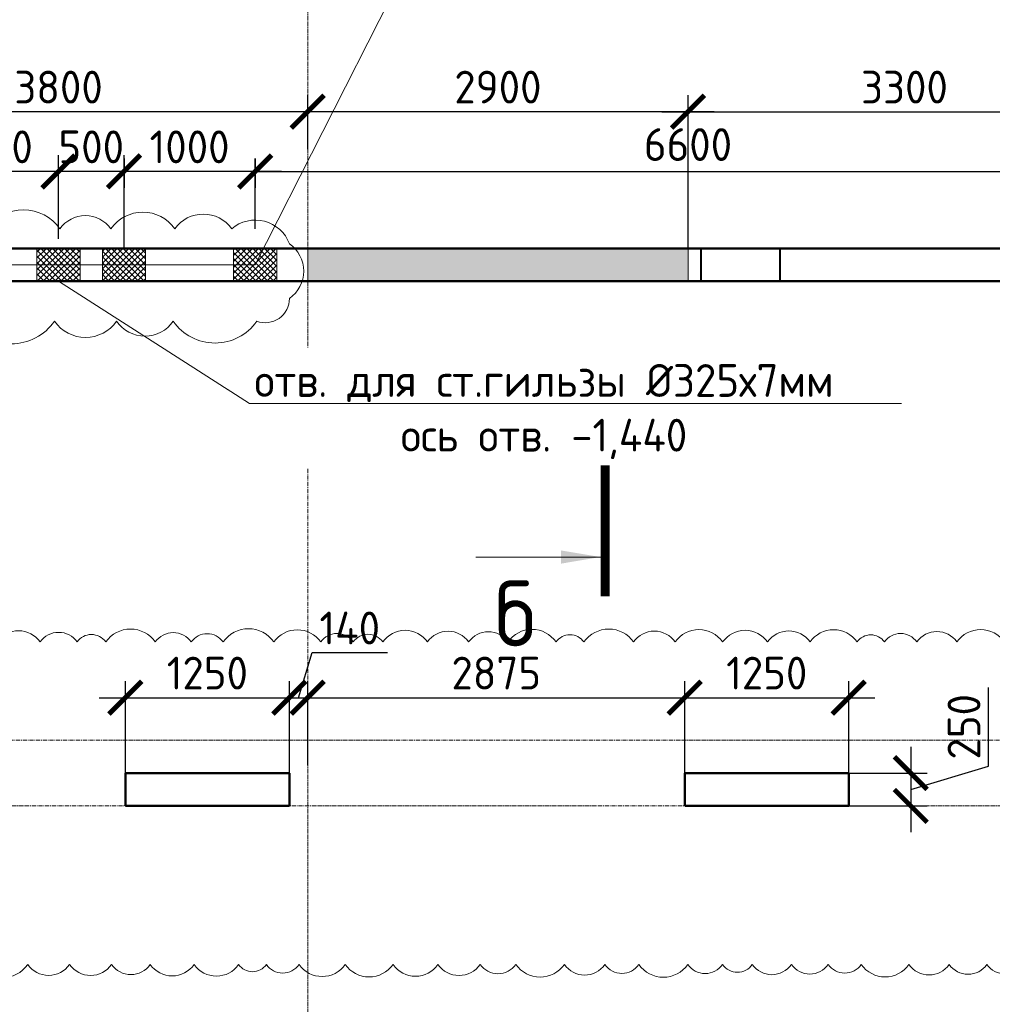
# Model space of a CAD drawing. Header units: millimetres. Extents: x 376598 to 1249954, y -318491 to -22134.
# Tile 58 of 256: x 489556 to 496972, y -121721 to -114215. Entities that reach past the tile are written whole.
import ezdxf
from ezdxf import colors
from ezdxf.entities.mleader import LeaderData, LeaderLine
from ezdxf.math import Vec2, Vec3

# ---------------------------------------------------------------- set-up
doc = ezdxf.new("R2010")
doc.units = ezdxf.units.MM
for name, pattern in [('______5', [1100, 800, -100, 100, -100]), ('ACAD_ISO02W100', [15, 12, -3]), ('осевая', [50.8, 31.75, -6.35, 6.35, -6.35])]:
    doc.linetypes.add(name, pattern=pattern)
for name, color, linetype, lineweight in [('ВК_задание стр текст', 1, 'Continuous', 5), ('Конструкции 0.5', 5, 'Continuous', 50), ('Оси', 40, '______5', 18), ('РАЗМЕРЫ', 1, 'Continuous', 9), ('Узлы', 7, 'Continuous', 0)]:
    doc.layers.add(name, color=color, linetype=linetype, lineweight=lineweight)
doc.layers.add('пунктир', color=4, linetype='ACAD_ISO02W100')
doc.styles.add('AC-Размерный', font='GOST_Common.ttf')
doc.styles.add('GOST-2.304_Type-B', font='GOST_Common.ttf')
doc.dimstyles.new('М100', dxfattribs={"dimtxt": 250, "dimasz": 150, "dimexe": 100, "dimexo": 10, "dimgap": 80, "dimtad": 1, "dimdec": 0, "dimtxsty": 'GOST-2.304_Type-B', "dimblk": 'OBLIQUE', "dimcen": 2.5, "dimdle": 20, "dimclrd": 256, "dimclre": 256, "dimclrt": 256, "dimadec": 0, "dimazin": 0, "dimtfac": 1, "dimtdec": 0, "dimtmove": 0, "dimatfit": 3, "dimfxl": 150, "dimarcsym": 0})
doc.dimstyles.new('СПДС', dxfattribs={"dimscale": 100, "dimtxt": 2.5, "dimasz": 2.5, "dimexe": 1.25, "dimexo": 0, "dimtad": 1, "dimdec": 0, "dimtxsty": 'GOST-2.304_Type-B', "dimblk": 'ARCHTICK', "dimcen": 2.5, "dimdle": 2, "dimadec": 0, "dimazin": 2, "dimtfac": 0.75, "dimtdec": 0, "dimtmove": 1, "dimatfit": 3, "dimfxl": 1, "dimtolj": 1, "dimarcsym": 1})

# ---------------------------------------------------------------- blocks, each defined once
blk = doc.blocks.new('оси 2.2-2.3')
at = {"layer": 'Оси', "color": 16, "linetype": 'осевая', "lineweight": 0, "transparency": 33554687}
for p, q in [((515054.9, -104267.9), (515054.9, -134893.5)), ((468076.3, -106495.4), (524372.9, -106495.4)), ((468076.3, -109995.4), (524372.9, -109995.4)), ((468653.8, -110495.4), (523696.4, -110495.4))]:
    blk.add_line(p, q, dxfattribs=at)
blk = doc.blocks.new('_ArchTick')
at = {"color": 0, "linetype": 'ByBlock', "const_width": 0.15}
blk.add_lwpolyline([(-0.5, -0.5), (0.5, 0.5)], dxfattribs=at)
blk = doc.blocks.new('*D247')
at = {"layer": 'DEFPOINTS', "color": 0, "lineweight": 0, "transparency": 16777216}
for p in [(491612, -119383.9), (490361.8, -119958.7), (491612, -119958.7)]:
    blk.add_point(p, dxfattribs=at)
at = {"layer": 'РАЗМЕРЫ', "color": 0, "lineweight": -2, "transparency": 16777216}
for p, q in [((490361.8, -119958.7), (490361.8, -119258.9)), ((491612, -119958.7), (491612, -119258.9)), ((490161.8, -119383.9), (491812, -119383.9))]:
    blk.add_line(p, q, dxfattribs=at)
at = {"layer": 'РАЗМЕРЫ', "color": 0, "lineweight": -2, "transparency": 16777216, "xscale": 250, "yscale": 250, "zscale": 250, "rotation": 180}
blk.add_blockref('_ArchTick', (490361.8, -119383.9), dxfattribs=at)
at = {"layer": 'РАЗМЕРЫ', "color": 0, "lineweight": -2, "transparency": 16777216, "xscale": 250, "yscale": 250, "zscale": 250}
blk.add_blockref('_ArchTick', (491612, -119383.9), dxfattribs=at)
at = {"layer": 'РАЗМЕРЫ', "color": 0, "lineweight": 0, "transparency": 16777216, "insert": (490986.9, -119196.4), "char_height": 250, "attachment_point": 5, "style": 'GOST-2.304_Type-B'}
blk.add_mtext('\\A1;1250', dxfattribs=at)
blk = doc.blocks.new('*D248')
at = {"layer": 'DEFPOINTS', "color": 0, "lineweight": 0, "transparency": 16777216}
for p in [(491752.1, -119383.9), (491752.1, -119898.1), (491612, -119958.7)]:
    blk.add_point(p, dxfattribs=at)
at = {"layer": 'РАЗМЕРЫ', "color": 0, "lineweight": -2, "transparency": 16777216}
for p, q in [((491682, -119383.9), (491785.2, -119040.1)), ((491785.2, -119040.1), (492360.2, -119040.1)), ((491612, -119958.7), (491612, -119258.9)), ((491752.1, -119898.1), (491752.1, -119258.9)), ((491412, -119383.9), (491952.1, -119383.9))]:
    blk.add_line(p, q, dxfattribs=at)
at = {"layer": 'РАЗМЕРЫ', "color": 0, "lineweight": -2, "transparency": 16777216, "xscale": 250, "yscale": 250, "zscale": 250, "rotation": 180}
blk.add_blockref('_ArchTick', (491612, -119383.9), dxfattribs=at)
at = {"layer": 'РАЗМЕРЫ', "color": 0, "lineweight": -2, "transparency": 16777216, "xscale": 250, "yscale": 250, "zscale": 250}
blk.add_blockref('_ArchTick', (491752.1, -119383.9), dxfattribs=at)
at = {"layer": 'РАЗМЕРЫ', "color": 0, "lineweight": 0, "transparency": 16777216, "insert": (492072.7, -118852.6), "char_height": 250, "attachment_point": 5, "style": 'GOST-2.304_Type-B'}
blk.add_mtext('\\A1;140', dxfattribs=at)
blk = doc.blocks.new('*D249')
at = {"layer": 'DEFPOINTS', "color": 0, "lineweight": 0, "transparency": 16777216}
for p in [(494626.8, -119383.9), (491752.1, -119898.1), (494626.8, -119958.7)]:
    blk.add_point(p, dxfattribs=at)
at = {"layer": 'РАЗМЕРЫ', "color": 0, "lineweight": -2, "transparency": 16777216}
for p, q in [((491752.1, -119898.1), (491752.1, -119258.9)), ((494626.8, -119958.7), (494626.8, -119258.9)), ((491552.1, -119383.9), (494826.8, -119383.9))]:
    blk.add_line(p, q, dxfattribs=at)
at = {"layer": 'РАЗМЕРЫ', "color": 0, "lineweight": -2, "transparency": 16777216, "xscale": 250, "yscale": 250, "zscale": 250, "rotation": 180}
blk.add_blockref('_ArchTick', (491752.1, -119383.9), dxfattribs=at)
at = {"layer": 'РАЗМЕРЫ', "color": 0, "lineweight": -2, "transparency": 16777216, "xscale": 250, "yscale": 250, "zscale": 250}
blk.add_blockref('_ArchTick', (494626.8, -119383.9), dxfattribs=at)
at = {"layer": 'РАЗМЕРЫ', "color": 0, "lineweight": 0, "transparency": 16777216, "insert": (493189.4, -119196.4), "char_height": 250, "attachment_point": 5, "style": 'GOST-2.304_Type-B'}
blk.add_mtext('\\A1;2875', dxfattribs=at)
blk = doc.blocks.new('*D250')
at = {"layer": 'DEFPOINTS', "color": 0, "lineweight": 0, "transparency": 16777216}
for p in [(495876.8, -119383.9), (494626.8, -119958.7), (495876.8, -119958.7)]:
    blk.add_point(p, dxfattribs=at)
at = {"layer": 'РАЗМЕРЫ', "color": 0, "lineweight": -2, "transparency": 16777216}
for p, q in [((494626.8, -119958.7), (494626.8, -119258.9)), ((495876.8, -119958.7), (495876.8, -119258.9)), ((494426.8, -119383.9), (496076.8, -119383.9))]:
    blk.add_line(p, q, dxfattribs=at)
at = {"layer": 'РАЗМЕРЫ', "color": 0, "lineweight": -2, "transparency": 16777216, "xscale": 250, "yscale": 250, "zscale": 250, "rotation": 180}
blk.add_blockref('_ArchTick', (494626.8, -119383.9), dxfattribs=at)
at = {"layer": 'РАЗМЕРЫ', "color": 0, "lineweight": -2, "transparency": 16777216, "xscale": 250, "yscale": 250, "zscale": 250}
blk.add_blockref('_ArchTick', (495876.8, -119383.9), dxfattribs=at)
at = {"layer": 'РАЗМЕРЫ', "color": 0, "lineweight": 0, "transparency": 16777216, "insert": (495251.8, -119196.4), "char_height": 250, "attachment_point": 5, "style": 'GOST-2.304_Type-B'}
blk.add_mtext('\\A1;1250', dxfattribs=at)
blk = doc.blocks.new('*D251')
at = {"layer": 'DEFPOINTS', "color": 0, "lineweight": 0, "transparency": 16777216}
for p in [(495752, -119958.7), (495721.8, -120208.7), (496349.6, -120208.7)]:
    blk.add_point(p, dxfattribs=at)
at = {"layer": 'РАЗМЕРЫ', "color": 0, "lineweight": -2, "transparency": 16777216}
for p, q in [((496943.4, -119905.6), (496943.4, -119305.6)), ((496349.6, -119758.7), (496349.6, -120408.7)), ((496349.6, -120083.7), (496943.4, -119905.6)), ((495752, -119958.7), (496474.6, -119958.7)), ((495721.8, -120208.7), (496474.6, -120208.7))]:
    blk.add_line(p, q, dxfattribs=at)
at = {"layer": 'РАЗМЕРЫ', "color": 0, "lineweight": -2, "transparency": 16777216, "xscale": 250, "yscale": 250, "zscale": 250}
for p, rotation in [((496349.6, -119958.7), 90), ((496349.6, -120208.7), 270)]:
    blk.add_blockref('_ArchTick', p, dxfattribs=dict(at, rotation=rotation))
at = {"layer": 'РАЗМЕРЫ', "color": 0, "lineweight": 0, "transparency": 16777216, "insert": (496755.9, -119605.6), "char_height": 250, "attachment_point": 5, "rotation": 90, "style": 'GOST-2.304_Type-B'}
blk.add_mtext('\\A1;250', dxfattribs=at)
blk = doc.blocks.new('*D367')
at = {"layer": 'DEFPOINTS', "color": 0, "lineweight": 0, "transparency": 16777216}
for p in [(491752.1, -114916.8), (491752.1, -115203.3), (494651.8, -115964.3)]:
    blk.add_point(p, dxfattribs=at)
at = {"layer": 'РАЗМЕРЫ', "color": 0, "lineweight": -2, "transparency": 16777216}
for p, q in [((491752.1, -115203.3), (491752.1, -114791.8)), ((494651.8, -115964.3), (494651.8, -114791.8)), ((494851.8, -114916.8), (491552.1, -114916.8))]:
    blk.add_line(p, q, dxfattribs=at)
at = {"layer": 'РАЗМЕРЫ', "color": 0, "lineweight": -2, "transparency": 16777216, "xscale": 250, "yscale": 250, "zscale": 250, "rotation": 180}
blk.add_blockref('_ArchTick', (491752.1, -114916.8), dxfattribs=at)
at = {"layer": 'РАЗМЕРЫ', "color": 0, "lineweight": -2, "transparency": 16777216, "xscale": 250, "yscale": 250, "zscale": 250}
blk.add_blockref('_ArchTick', (494651.8, -114916.8), dxfattribs=at)
at = {"layer": 'РАЗМЕРЫ', "color": 0, "lineweight": 0, "transparency": 16777216, "insert": (493202, -114729.3), "char_height": 250, "attachment_point": 5, "style": 'GOST-2.304_Type-B'}
blk.add_mtext('\\A1;2900', dxfattribs=at)
blk = doc.blocks.new('*D368')
at = {"layer": 'DEFPOINTS', "color": 0, "lineweight": 0, "transparency": 16777216}
for p in [(487952.1, -114916.8), (491752.1, -115203.3), (487952.1, -116208.7)]:
    blk.add_point(p, dxfattribs=at)
at = {"layer": 'РАЗМЕРЫ', "color": 0, "lineweight": -2, "transparency": 16777216}
for p, q in [((487952.1, -116208.7), (487952.1, -114791.8)), ((491752.1, -115203.3), (491752.1, -114791.8)), ((491952.1, -114916.8), (487752.1, -114916.8))]:
    blk.add_line(p, q, dxfattribs=at)
at = {"layer": 'РАЗМЕРЫ', "color": 0, "lineweight": -2, "transparency": 16777216, "xscale": 250, "yscale": 250, "zscale": 250, "rotation": 180}
blk.add_blockref('_ArchTick', (487952.1, -114916.8), dxfattribs=at)
at = {"layer": 'РАЗМЕРЫ', "color": 0, "lineweight": -2, "transparency": 16777216, "xscale": 250, "yscale": 250, "zscale": 250}
blk.add_blockref('_ArchTick', (491752.1, -114916.8), dxfattribs=at)
at = {"layer": 'РАЗМЕРЫ', "color": 0, "lineweight": 0, "transparency": 16777216, "insert": (489852.1, -114729.3), "char_height": 250, "attachment_point": 5, "style": 'GOST-2.304_Type-B'}
blk.add_mtext('\\A1;3800', dxfattribs=at)
blk = doc.blocks.new('*D726')
at = {"layer": 'DEFPOINTS', "color": 0, "lineweight": 0, "transparency": 16777216}
for p in [(497951.7, -114916.8), (497951.7, -115542.9), (494651.8, -115964.3)]:
    blk.add_point(p, dxfattribs=at)
at = {"layer": 'РАЗМЕРЫ', "color": 0, "lineweight": -2, "transparency": 16777216}
for p, q in [((494651.8, -115964.3), (494651.8, -114791.8)), ((497951.7, -115542.9), (497951.7, -114791.8)), ((494451.8, -114916.8), (498151.7, -114916.8))]:
    blk.add_line(p, q, dxfattribs=at)
at = {"layer": 'РАЗМЕРЫ', "color": 0, "lineweight": -2, "transparency": 16777216, "xscale": 250, "yscale": 250, "zscale": 250, "rotation": 180}
blk.add_blockref('_ArchTick', (494651.8, -114916.8), dxfattribs=at)
at = {"layer": 'РАЗМЕРЫ', "color": 0, "lineweight": -2, "transparency": 16777216, "xscale": 250, "yscale": 250, "zscale": 250}
blk.add_blockref('_ArchTick', (497951.7, -114916.8), dxfattribs=at)
at = {"layer": 'РАЗМЕРЫ', "color": 0, "lineweight": 0, "transparency": 16777216, "insert": (496301.7, -114729.3), "char_height": 250, "attachment_point": 5, "style": 'GOST-2.304_Type-B'}
blk.add_mtext('\\A1;3300', dxfattribs=at)
blk = doc.blocks.new('_None')
blk = doc.blocks.new('*D822')
at = {"layer": 'DEFPOINTS', "color": 0, "lineweight": 0, "transparency": 16777216}
for p in [(490351.3, -115274.4), (491351.3, -115274.4), (490351.3, -115372.4)]:
    blk.add_point(p, dxfattribs=at)
at = {"layer": 'РАЗМЕРЫ', "color": 0, "lineweight": -2, "transparency": 16777216}
for p, q in [((490351.3, -115274.4), (490351.3, -115497.4)), ((491351.3, -115274.4), (491351.3, -115497.4)), ((491551.3, -115372.4), (490151.3, -115372.4))]:
    blk.add_line(p, q, dxfattribs=at)
at = {"layer": 'РАЗМЕРЫ', "color": 0, "lineweight": -2, "transparency": 16777216, "xscale": 250, "yscale": 250, "zscale": 250, "rotation": 180}
blk.add_blockref('_ArchTick', (490351.3, -115372.4), dxfattribs=at)
at = {"layer": 'РАЗМЕРЫ', "color": 0, "lineweight": -2, "transparency": 16777216, "xscale": 250, "yscale": 250, "zscale": 250}
blk.add_blockref('_ArchTick', (491351.3, -115372.4), dxfattribs=at)
at = {"layer": 'РАЗМЕРЫ', "color": 0, "lineweight": 0, "transparency": 16777216, "insert": (490851.3, -115184.9), "char_height": 250, "attachment_point": 5, "style": 'GOST-2.304_Type-B'}
blk.add_mtext('\\A1;1000', dxfattribs=at)
blk = doc.blocks.new('*D823')
at = {"layer": 'DEFPOINTS', "color": 0, "lineweight": 0, "transparency": 16777216}
for p in [(489851.3, -115372.4), (489851.3, -115885.3), (490351.3, -115958.7)]:
    blk.add_point(p, dxfattribs=at)
at = {"layer": 'РАЗМЕРЫ', "color": 0, "lineweight": -2, "transparency": 16777216}
for p, q in [((489851.3, -115885.3), (489851.3, -115247.4)), ((490351.3, -115958.7), (490351.3, -115247.4)), ((490551.3, -115372.4), (489651.3, -115372.4))]:
    blk.add_line(p, q, dxfattribs=at)
at = {"layer": 'РАЗМЕРЫ', "color": 0, "lineweight": -2, "transparency": 16777216, "xscale": 250, "yscale": 250, "zscale": 250, "rotation": 180}
blk.add_blockref('_ArchTick', (489851.3, -115372.4), dxfattribs=at)
at = {"layer": 'РАЗМЕРЫ', "color": 0, "lineweight": -2, "transparency": 16777216, "xscale": 250, "yscale": 250, "zscale": 250}
blk.add_blockref('_ArchTick', (490351.3, -115372.4), dxfattribs=at)
at = {"layer": 'РАЗМЕРЫ', "color": 0, "lineweight": 0, "transparency": 16777216, "insert": (490101.3, -115184.9), "char_height": 250, "attachment_point": 5, "style": 'GOST-2.304_Type-B'}
blk.add_mtext('\\A1;500', dxfattribs=at)
blk = doc.blocks.new('*D824')
at = {"layer": 'DEFPOINTS', "color": 0, "lineweight": 0, "transparency": 16777216}
for p in [(488851.3, -115372.4), (489851.3, -115885.3), (488851.3, -115958.7)]:
    blk.add_point(p, dxfattribs=at)
at = {"layer": 'РАЗМЕРЫ', "color": 0, "lineweight": -2, "transparency": 16777216}
for p, q in [((488851.3, -115958.7), (488851.3, -115247.4)), ((489851.3, -115885.3), (489851.3, -115247.4)), ((490051.3, -115372.4), (488651.3, -115372.4))]:
    blk.add_line(p, q, dxfattribs=at)
at = {"layer": 'РАЗМЕРЫ', "color": 0, "lineweight": -2, "transparency": 16777216, "xscale": 250, "yscale": 250, "zscale": 250, "rotation": 180}
blk.add_blockref('_ArchTick', (488851.3, -115372.4), dxfattribs=at)
at = {"layer": 'РАЗМЕРЫ', "color": 0, "lineweight": -2, "transparency": 16777216, "xscale": 250, "yscale": 250, "zscale": 250}
blk.add_blockref('_ArchTick', (489851.3, -115372.4), dxfattribs=at)
at = {"layer": 'РАЗМЕРЫ', "color": 0, "lineweight": 0, "transparency": 16777216, "insert": (489351.3, -115184.9), "char_height": 250, "attachment_point": 5, "style": 'GOST-2.304_Type-B'}
blk.add_mtext('\\A1;1000', dxfattribs=at)
blk = doc.blocks.new('_Oblique')
at = {"layer": 'пунктир', "color": 0, "lineweight": -2}
blk.add_line((-0.5, -0.5), (0.5, 0.5), dxfattribs=at)
blk = doc.blocks.new('*D826')
at = {"layer": 'DEFPOINTS', "color": 0, "lineweight": 0, "ltscale": 100, "transparency": 16777216}
for p in [(497951.7, -115372.4), (497951.7, -115489.3), (491351.3, -115819.6)]:
    blk.add_point(p, dxfattribs=at)
at = {"layer": 'ВК_задание стр текст', "lineweight": -2, "ltscale": 100, "transparency": 16777216}
for p, q in [((491351.3, -115809.6), (491351.3, -115272.4)), ((497951.7, -115479.3), (497951.7, -115272.4)), ((491331.3, -115372.4), (497971.7, -115372.4))]:
    blk.add_line(p, q, dxfattribs=at)
at = {"layer": 'ВК_задание стр текст', "lineweight": -2, "ltscale": 100, "transparency": 16777216, "xscale": 150, "yscale": 150, "zscale": 150, "rotation": 180}
blk.add_blockref('_Oblique', (491351.3, -115372.4), dxfattribs=at)
at = {"layer": 'ВК_задание стр текст', "lineweight": -2, "ltscale": 100, "transparency": 16777216, "xscale": 150, "yscale": 150, "zscale": 150}
blk.add_blockref('_Oblique', (497951.7, -115372.4), dxfattribs=at)
at = {"layer": 'ВК_задание стр текст', "ltscale": 100, "transparency": 16777216, "insert": (494651.5, -115167.4), "char_height": 250, "attachment_point": 5, "style": 'GOST-2.304_Type-B'}
blk.add_mtext('6600', dxfattribs=at)

msp = doc.modelspace()

# ---------------------------------------------------------------- hatches: boundary and pattern name
at = {"layer": 'РАЗМЕРЫ', "transparency": 33554648}
h = msp.add_hatch(dxfattribs=at)
h.set_pattern_fill('ANGLE', color=1)
h.set_pattern_definition([(0, (3723.99, 44284.891), (0, 6.985), [5.08, -1.905]), (90, (3723.99, 44284.891), (-6.985, 4e-16), [5.08, -1.905])])
edge = h.paths.add_edge_path()
edge.add_line((491752, -115964.3), (494651.8, -115964.3))
edge.add_line((494651.8, -115964.3), (494651.8, -116208.7))
edge.add_line((494651.8, -116208.7), (491752, -116208.7))
edge.add_line((491752, -116208.7), (491752, -115964.3))

# ---------------------------------------------------------------- linework, layer by layer
at = {"layer": 'DEFPOINTS', "color": 240, "lineweight": 40, "true_color": 0xed1f24, "elevation": 3100}
msp.add_lwpolyline([(494751.8, -115958.7), (495351.8, -115958.7), (495351.8, -116208.7), (494751.8, -116208.7)], close=True, dxfattribs=at)
at = {"layer": 'Конструкции 0.5', "color": 3}
for p, q in [((497952, -115958.7, 3100), (450827, -115958.7, 3100)), ((487952, -116208.7, 3100), (493525.6, -116208.7, 3100)), ((493525.6, -116208.7, 3100), (497952, -116208.7, 3100))]:
    msp.add_line(p, q, dxfattribs=at)
at = {"layer": 'Конструкции 0.5'}
for p, q in [((490611.8, -119958.7, 3100), (490361.8, -119958.7, 3100)), ((490361.8, -119958.7, 3100), (490361.8, -120208.7, 3100)), ((490612, -119958.7, 3100), (490611.8, -119958.7, 3100)), ((490731.8, -119958.7, 3100), (490612, -119958.7, 3100)), ((491612, -119958.7, 3100), (490731.8, -119958.7, 3100)), ((491612, -120078.7, 3100), (491612, -119958.7, 3100)), ((494752, -119958.7, 3100), (494626.8, -119958.7, 3100)), ((494626.8, -119958.7, 3100), (494626.8, -120208.7, 3100)), ((495752, -119958.7, 3100), (494752, -119958.7, 3100)), ((495876.8, -119958.7, 3100), (495752, -119958.7, 3100)), ((495876.8, -120208.7, 3100), (495876.8, -119958.7, 3100)), ((491612, -120208.7, 3100), (491612, -120078.7, 3100)), ((490361.8, -120208.7, 3100), (490612, -120208.7, 3100)), ((490612, -120208.7, 3100), (490732, -120208.7, 3100)), ((490732, -120208.7, 3100), (491612, -120208.7, 3100)), ((494626.8, -120208.7, 3100), (494752, -120208.7, 3100)), ((494752, -120208.7, 3100), (495752, -120208.7, 3100)), ((495752, -120208.7, 3100), (495876.8, -120208.7, 3100))]:
    msp.add_line(p, q, dxfattribs=at)
at = {"layer": 'РАЗМЕРЫ', "color": 4, "elevation": 3100}
msp.add_lwpolyline([(491752, -115964.3), (494651.8, -115964.3), (494651.8, -116208.7), (491752, -116208.7), (491752, -115964.3)], dxfattribs=at)
at = {"layer": 'РАЗМЕРЫ', "color": 240, "lineweight": 0, "true_color": 0xed1f24}
msp.add_lwpolyline([(489225.6, -121417.8, 0.520567), (489616.8, -121417.8, 0.520567), (489936, -121417.8, 0.520567), (490256.6, -121417.8, 0.520567), (490551, -121417.8, 0.520567), (490886, -121417.8, 0.520567), (491225.5, -121417.8, 0.520567), (491436.6, -121417.8, 0.520567), (491685.6, -121417.8, 0.520567), (492038, -121417.8, 0.520567), (492402.4, -121417.8, 0.520567), (492745, -121417.8, 0.520567), (493067.3, -121417.8, 0.520567), (493338.2, -121417.8, 0.520567), (493708.7, -121417.8, 0.520567), (494018.1, -121417.8, 0.520567), (494277, -121417.8, 0.520567), (494649.4, -121417.8, 0.520567), (494914.7, -121417.8, 0.520567), (495141.8, -121417.8, 0.520567), (495439.9, -121417.8, 0.520567), (495720.7, -121417.8, 0.520567), (495972.7, -121417.8, 0.520567), (496335.8, -121417.8, 0.520567), (496643, -121417.8, 0.520567), (496930.3, -121417.8, 0.520567), (497206.5, -121417.8, 0.520567)], format="xyb", dxfattribs=at)

# ---------------------------------------------------------------- block references
at = {"layer": 'РАЗМЕРЫ', "color": 1}
msp.add_blockref('оси 2.2-2.3', (-23302.9, -9713.4, 3100), dxfattribs=at)

# ---------------------------------------------------------------- dimensions: what is measured, and where the dimension line sits
at = {"layer": 'ВК_задание стр текст', "color": 5, "ltscale": 100}
dim = msp.add_linear_dim(base=(497951.7, -115372.4, 3100), p1=(491351.3, -115819.6, 3100), p2=(497951.7, -115489.3, 3100), dimstyle='М100', dxfattribs=at)
dim.commit()
dim.dimension.update_dxf_attribs({"geometry": '*D826', "text_midpoint": (494651.5, -115167.4, 3100)})
at = {"layer": 'РАЗМЕРЫ', "color": 1, "lineweight": 0}
for base, p1, p2, picture, middle in [((487952.1, -114916.8, 3100), (491752.1, -115203.3, 3100), (487952.1, -116208.7, 3100), '*D368', (489852.1, -114729.3, 3100)), ((491752.1, -114916.8, 3100), (494651.8, -115964.3, 3100), (491752.1, -115203.3, 3100), '*D367', (493202, -114729.3, 3100)), ((497951.7, -114916.8, 3100), (494651.8, -115964.3, 3100), (497951.7, -115542.9, 3100), '*D726', (496301.7, -114729.3, 3100)), ((488851.3, -115372.4, 3100), (489851.3, -115885.3, 3100), (488851.3, -115958.7, 3100), '*D824', (489351.3, -115184.9, 3100)), ((491752.1, -119383.9, 3100), (491612, -119958.7, 3100), (491752.1, -119898.1, 3100), '*D248', (491847.7, -118852.6, 3100)), ((491612, -119383.9, 3100), (490361.8, -119958.7, 3100), (491612, -119958.7, 3100), '*D247', (490986.9, -119196.4, 3100)), ((494626.8, -119383.9, 3100), (491752.1, -119898.1, 3100), (494626.8, -119958.7, 3100), '*D249', (493189.4, -119196.4, 3100)), ((495876.8, -119383.9, 3100), (494626.8, -119958.7, 3100), (495876.8, -119958.7, 3100), '*D250', (495251.8, -119196.4, 3100))]:
    dim = msp.add_linear_dim(base=base, p1=p1, p2=p2, dimstyle='СПДС', dxfattribs=at)
    dim.commit()
    dim.dimension.update_dxf_attribs({"geometry": picture, "text_midpoint": middle})
dim = msp.add_linear_dim(base=(489851.3, -115372.4, 3100), p1=(490351.3, -115958.7, 3100), p2=(489851.3, -115885.3, 3100), dimstyle='СПДС', dxfattribs=at)
dim.commit()
dim.dimension.update_dxf_attribs({"geometry": '*D823', "text_midpoint": (490101.3, -115372.4, 3100), "dimtype": 160})
dim = msp.add_aligned_dim(p1=(491351.3, -115274.4, 3100), p2=(490351.3, -115274.4, 3100), distance=97.9, dimstyle='СПДС', dxfattribs=at)
dim.commit()
dim.dimension.update_dxf_attribs({"geometry": '*D822', "text_midpoint": (490851.3, -115184.9, 3100)})
dim = msp.add_linear_dim(base=(496349.6, -120208.7, 3100), p1=(495752, -119958.7, 3100), p2=(495721.8, -120208.7, 3100), angle=90, dimstyle='СПДС', dxfattribs=at)
dim.commit()
dim.dimension.update_dxf_attribs({"geometry": '*D251', "text_midpoint": (496755.9, -119843.1, 3100)})

# ---------------------------------------------------------------- next in the draw order: leaders
at = {"layer": 'ВК_задание стр текст'}
ml = msp.add_multileader_mtext('Standard', dxfattribs=at)
ml.set_content('отв. для ст.гильзы %%C325х7мм \\Pось отв. -1,440', color=256, style='AC-Размерный')
ml.set_leader_properties(color=256, linetype='ByLayer', lineweight=-1)
ml.set_arrow_properties(name='NONE')
ml.build(insert=Vec2(0, 0))
ml.multileader.update_dxf_attribs({"has_dogleg": 0, "text_left_attachment_type": 6, "text_right_attachment_type": 6, "dogleg_length": 0, "arrow_head_size": 400})
ctx = ml.context
ctx.base_point, ctx.char_height, ctx.arrow_head_size, ctx.landing_gap_size, ctx.plane_origin = Vec3(491306.9, -117140.8, 3052), 250, 400, 50, Vec3(486499.4, -112436.2, 3052)
ctx.left_attachment, ctx.right_attachment, ctx.text_align_type = 6, 6, 1
notes = []
notes.append((ctx, [(0, (1, 1, 0), (491306.9, -117140.8, 3052), (1, 0), 0, [(0, [(490351.3, -116208.7, 3052), (489851.3, -116208.7, 3052), (489851.3, -116208.7, 3052)], 0, [])])]))
ctx.mtext.insert, ctx.mtext.alignment, ctx.mtext.flow_direction = Vec3(493554, -116840.8, 3052), 2, 5
ctx.mtext.has_bg_fill, ctx.mtext.bg_color, ctx.mtext.bg_scale_factor, ctx.mtext.bg_transparency, ctx.mtext.use_window_bg_color = 1, -1027028792, 1.5, 0, 1
for ctx, leaders in notes:
    for number, flags, end, landing, length, lines in leaders:
        leader = LeaderData()
        leader.index, (leader.has_last_leader_line, leader.has_dogleg_vector, leader.attachment_direction) = number, flags
        leader.last_leader_point, leader.dogleg_vector, leader.dogleg_length = Vec3(end), Vec3(landing), length
        for number, points, colour, breaks in lines:
            line = LeaderLine()
            line.index, line.vertices, line.color, line.breaks = number, Vec3.list(points), colors.encode_raw_color(colour), breaks
            leader.lines.append(line)
        ctx.leaders.append(leader)

# ---------------------------------------------------------------- next in the draw order: hatches: boundary and pattern name
h = msp.add_hatch(dxfattribs=at)
h.set_pattern_fill('ANSI37', color=256, scale=10)
h.paths.add_polyline_path([(489686.3, -116208.7), (490016.3, -116208.7), (490016.3, -115958.7), (489686.3, -115958.7)])
h = msp.add_hatch(dxfattribs=at)
h.set_pattern_fill('ANSI37', color=256, scale=10)
h.paths.add_polyline_path([(490186.3, -116208.7), (490516.3, -116208.7), (490516.3, -115958.7), (490186.3, -115958.7)])
h = msp.add_hatch(dxfattribs=at)
h.set_pattern_fill('ANSI37', color=256, scale=10)
h.paths.add_polyline_path([(491186.3, -116208.7), (491516.3, -116208.7), (491516.3, -115958.7), (491186.3, -115958.7)])

# ---------------------------------------------------------------- next in the draw order: linework, layer by layer
at = {"layer": 'ВК_задание стр текст', "elevation": 3100}
for points in [[(490016.3, -115958.7), (489686.3, -115958.7), (489686.3, -116208.7), (490016.3, -116208.7)], [(490516.3, -115958.7), (490186.3, -115958.7), (490186.3, -116208.7), (490516.3, -116208.7)], [(491516.3, -115958.7), (491186.3, -115958.7), (491186.3, -116208.7), (491516.3, -116208.7)]]:
    msp.add_lwpolyline(points, close=True, dxfattribs=at)
at = {"layer": 'РАЗМЕРЫ', "color": 240, "lineweight": 0, "true_color": 0xed1f24}
msp.add_lwpolyline([(497063.8, -118959.1, 0.520567), (496701.5, -118959.1, 0.520567), (496396.2, -118959.1, 0.520567), (496148.6, -118959.1, 0.520567), (495940.3, -118959.1, 0.520567), (495581.8, -118959.1, 0.520567), (495258.3, -118959.1, 0.520567), (494915.7, -118959.1, 0.520567), (494553.5, -118959.1, 0.520567), (494236.4, -118959.1, 0.520567), (493858, -118959.1, 0.520567), (493645.3, -118959.1, 0.520567), (493278.3, -118959.1, 0.520567), (492979, -118959.1, 0.520567), (492664.7, -118959.1, 0.520567), (492323.8, -118959.1, 0.520567), (492099.2, -118959.1, 0.520567), (491851.1, -118959.1, 0.520567), (491494.5, -118959.1, 0.520567), (491106.4, -118959.1, 0.520567), (490864.4, -118959.1, 0.520567), (490590.1, -118959.1, 0.520567), (490211.9, -118959.1, 0.520567), (489994, -118959.1, 0.520567), (489712.1, -118959.1, 0.520567), (489384.1, -118959.1, 0.520567)], format="xyb", dxfattribs=at)
at = {"layer": 'Узлы', "color": 1, "linetype": 'Continuous', "lineweight": 0}
msp.add_line((493984.3, -118311.6, 3100), (493034.3, -118311.6, 3100), dxfattribs=at)
at = {"layer": 'Узлы', "color": 1, "linetype": 'Continuous', "lineweight": 0, "const_width": 70, "elevation": 3100}
msp.add_lwpolyline([(494019.3, -118611.6), (494019.3, -117611.6)], dxfattribs=at)
at = {"layer": 'Узлы', "color": 1, "linetype": 'Continuous', "lineweight": 0}
msp.add_solid([(493984.3, -118311.6, 3100), (493683.8, -118361.9, 3100), (493683.8, -118261.4, 3100)], dxfattribs=at)

# ---------------------------------------------------------------- next in the draw order: texts
at = {"layer": 'Узлы', "color": 1, "linetype": 'Continuous', "lineweight": 0, "insert": (493334.3, -118741.6, 3100), "char_height": 500, "attachment_point": 5, "style": 'GOST-2.304_Type-B'}
msp.add_mtext_dynamic_manual_height_columns('б', width=723.88, gutter_width=25, heights=[0], dxfattribs=at)

# ---------------------------------------------------------------- next in the draw order: leaders
at = {"layer": 'ВК_задание стр текст'}
ml = msp.add_multileader_mtext('Standard', dxfattribs=at)
ml.set_content('отв. для ст.гильзы %%C325х7мм \\Pось отв. -2,700', color=256, style='AC-Размерный')
ml.set_leader_properties(color=256, linetype='ByLayer', lineweight=-1)
ml.set_arrow_properties(name='NONE')
ml.build(insert=Vec2(0, 0))
ml.multileader.update_dxf_attribs({"has_dogleg": 0, "text_left_attachment_type": 6, "text_right_attachment_type": 6, "dogleg_length": 0, "arrow_head_size": 400})
ctx = ml.context
ctx.base_point, ctx.char_height, ctx.arrow_head_size, ctx.landing_gap_size, ctx.plane_origin = Vec3(493340.5, -112161.1), 250, 400, 50, Vec3(488533, -107456.4)
ctx.left_attachment, ctx.right_attachment, ctx.text_align_type = 6, 6, 1
notes = []
notes.append((ctx, [(0, (1, 1, 0), (493340.5, -112161.1), (1, 0), 0, [(0, [(488851.3, -116083.7), (491351.3, -116083.7), (491351.3, -116083.7)], 0, [])])]))
ctx.mtext.insert, ctx.mtext.alignment, ctx.mtext.flow_direction = Vec3(495587.7, -111861.1), 2, 5
ctx.mtext.has_bg_fill, ctx.mtext.bg_color, ctx.mtext.bg_scale_factor, ctx.mtext.bg_transparency, ctx.mtext.use_window_bg_color = 1, -1027028792, 1.5, 0, 1
for ctx, leaders in notes:
    for number, flags, end, landing, length, lines in leaders:
        leader = LeaderData()
        leader.index, (leader.has_last_leader_line, leader.has_dogleg_vector, leader.attachment_direction) = number, flags
        leader.last_leader_point, leader.dogleg_vector, leader.dogleg_length = Vec3(end), Vec3(landing), length
        for number, points, colour, breaks in lines:
            line = LeaderLine()
            line.index, line.vertices, line.color, line.breaks = number, Vec3.list(points), colors.encode_raw_color(colour), breaks
            leader.lines.append(line)
        ctx.leaders.append(leader)

# ---------------------------------------------------------------- next in the draw order: linework, layer by layer
at = {"layer": 'РАЗМЕРЫ', "color": 240, "lineweight": 0, "true_color": 0xed1f24}
msp.add_lwpolyline([(488042.2, -115809.9, 0.520567), (488042.2, -116189.5, 0.520567), (488173.5, -116514.5, 0.520567), (488824.7, -116514.5, 0.520567), (489162.1, -116514.5, 0.520567), (489821.4, -116514.5, 0.520567), (490294.4, -116514.5, 0.520567), (490726.7, -116514.5, 0.520567), (491363.9, -116514.5, 0.520567), (491612.8, -116340.3, 0.520567), (491612.8, -115923.5, 0.520567), (491172.2, -115809.9, 0.520567), (490739.6, -115809.9, 0.520567), (490250.4, -115809.9, 0.520567), (489862.8, -115809.9, 0.520567), (489307.6, -115809.9, 0.520567), (488877.9, -115809.9, 0.520567), (488267.6, -115809.9, 0.520567)], format="xyb", close=True, dxfattribs=at)

doc.saveas('drawing.dxf')
